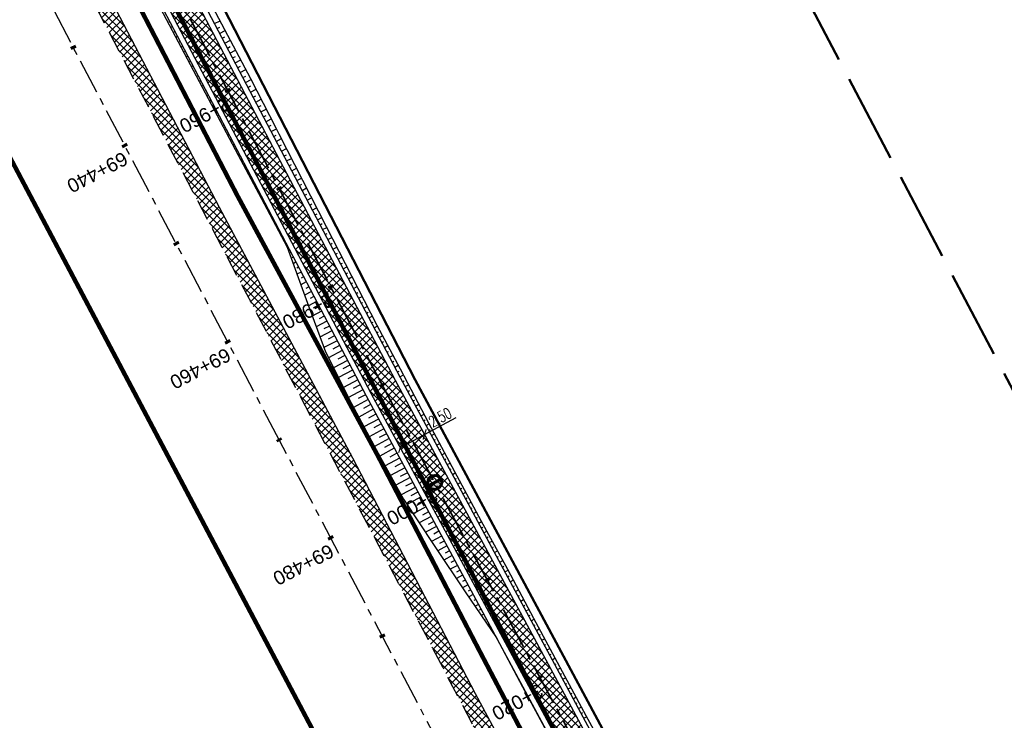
# Model space of a CAD drawing. Header units: metres. Extents: x 7529615 to 7533751, y 5721195 to 5727898.
# Tile 46 of 138: x 7531077 to 7531166, y 5725128 to 5725191. Entities that reach past the tile are written whole.
import ezdxf

# ---------------------------------------------------------------- set-up
doc = ezdxf.new("R2010")
doc.units = ezdxf.units.M
doc.header["$PDMODE"] = 1
doc.header["$PDSIZE"] = 0.3
for name, pattern in [('CENTER', [50.8, 31.75, -6.35, 6.35, -6.35]), ('CENTER2', [28.575, 19.05, -3.175, 3.175, -3.175]), ('HIDDEN', [9.525, 6.35, -3.175]), ('L_0_09', [2.5, 2, -0.5])]:
    doc.linetypes.add(name, pattern=pattern)
for name, color, linetype in [('C-DROGI-SYTUACJA-ETYKIETY', 7, 'Continuous'), ('D-hatch-pobocza', 131, 'Continuous'), ('D-pobocza', 60, 'Continuous'), ('D-rowy', 160, 'Continuous'), ('D-skarpa', 2, 'Continuous'), ('D-skarpa-kreskowanie', 2, 'Continuous'), ('D-wymiary', 1, 'Continuous')]:
    doc.layers.add(name, color=color, linetype=linetype)
for name, color, linetype, lineweight, true_color in [('D-hatch-ciag-pieszo-rowerowy', 7, 'Continuous', 13, 0xff9f80), ('D-linia-podzialowa-ZRID', 7, 'Continuous', 50, 0x40ff00), ('zakres-mdcp', 7, 'L_0_09', 50, 0xff05ff)]:
    doc.layers.add(name, color=color, linetype=linetype, lineweight=lineweight, true_color=true_color)
for name, color, linetype, lineweight in [('D-krawędzie', 3, 'Continuous', 30), ('D-obrzeża', 2, 'Continuous', 30), ('D-oś', 2, 'CENTER', 30), ('D-pas-drogowy', 7, 'HIDDEN', 50)]:
    doc.layers.add(name, color=color, linetype=linetype, lineweight=lineweight)
doc.layers.add('poprzeczki', color=7, linetype='Continuous', true_color=0x0000c7)
doc.styles.add('DIMTEXT', font='simplex.shx', dxfattribs={"width": 0.7})
doc.styles.get("Standard").update_dxf_attribs({"font": 'arial.ttf'})
doc.dimstyles.new('500', dxfattribs={"dimtxt": 1, "dimasz": 0.7, "dimexe": 0.2, "dimexo": 0.5, "dimgap": 0.2, "dimtad": 1, "dimrnd": 0.005, "dimzin": 0, "dimdsep": 46, "dimtxsty": 'DIMTEXT', "dimblk": 'ARCHTICK', "dimcen": 0, "dimclrd": 256, "dimclre": 256, "dimclrt": 2, "dimadec": 5, "dimazin": 0, "dimtfac": 1, "dimtofl": 0, "dimtmove": 0, "dimatfit": 3, "dimfxl": 1, "dimtolj": 1, "dimtzin": 0, "dimlwd": -1, "dimlwe": -1, "dimarcsym": 0})
pattern_1 = [(45, (0, 0), (-0.33675960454, 0.33675960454), []), (135, (0, 0), (-0.33675960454, -0.33675960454), [])]

# ---------------------------------------------------------------- blocks, each defined once
blk = doc.blocks.new('AeccTickLine')
at = {"color": 0, "linetype": 'ByBlock', "lineweight": -2}
blk.add_line((0, 1), (0, -1), dxfattribs=at)
blk = doc.blocks.new('_ArchTick')
at = {"color": 0, "linetype": 'ByBlock', "const_width": 0.15}
blk.add_lwpolyline([(-0.5, -0.5), (0.5, 0.5)], dxfattribs=at)
blk = doc.blocks.new('*D99')
at = {"layer": 'D-wymiary', "linetype": 'ByBlock', "transparency": 16777216}
for p, q in [((7531113.86, 5725153.519), (7531116.707, 5725155.053)), ((7531111.66, 5725152.332), (7531113.86, 5725153.519)), ((7531113.623, 5725153.959), (7531113.766, 5725153.695)), ((7531111.423, 5725152.773), (7531111.565, 5725152.509))]:
    blk.add_line(p, q, dxfattribs=at)
at = {"layer": 'Defpoints', "color": 0, "linetype": 'ByBlock', "transparency": 16777216}
for p in [(7531113.86, 5725153.519), (7531113.86, 5725153.519), (7531111.66, 5725152.332)]:
    blk.add_point(p, dxfattribs=at)
at = {"layer": 'D-wymiary', "linetype": 'ByBlock', "transparency": 16777216, "xscale": 0.6999999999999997, "yscale": 0.6999999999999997, "zscale": 0.6999999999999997}
for p, rotation in [((7531113.86, 5725153.519), 28.3226290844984), ((7531111.66, 5725152.332), 208.3226290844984)]:
    blk.add_blockref('_ArchTick', p, dxfattribs=dict(at, rotation=rotation))
at = {"layer": 'D-wymiary', "color": 2, "linetype": 'ByBlock', "transparency": 16777216, "insert": (7531115.26, 5725155.068), "char_height": 1, "attachment_point": 5, "rotation": 28.32263, "style": 'DIMTEXT'}
blk.add_mtext('\\A1;2.50', dxfattribs=at)
blk = doc.blocks.new('kilometraz')
at = {"linetype": 'ByBlock', "lineweight": -2}
blk.add_hatch(color=0, dxfattribs=at).paths.add_polyline_path([(0, -0.28125, 0.41421356), (0.28125, 0, 0.41421356), (0, 0.28125)])
at = {"color": 0, "linetype": 'ByBlock', "lineweight": -2}
blk.add_line((0, 0.28125), (0, -0.28125), dxfattribs=at)
blk.add_circle((0, 0), 0.28125, dxfattribs=at)

msp = doc.modelspace()

# ---------------------------------------------------------------- hatches: boundary and pattern name
at = {"layer": 'D-hatch-ciag-pieszo-rowerowy'}
h = msp.add_hatch(dxfattribs=at)
h.set_pattern_fill('ANSI37', color=256, scale=0.15, style=0)
h.set_pattern_definition(pattern_1)
h.paths.add_polyline_path([(7531088.49, 5725201.74), (7531081.737, 5725214.576), (7531080.59, 5725214.071), (7531087.383, 5725201.158), (7531110.122, 5725157.821), (7531118.165, 5725142.897), (7531119.253, 5725143.512), (7531111.229, 5725158.402)])
h.paths.add_polyline_path([(7531087.383, 5725201.158), (7531080.59, 5725214.071), (7531079.443, 5725213.566), (7531086.277, 5725200.577), (7531109.015, 5725157.24), (7531117.077, 5725142.282), (7531118.165, 5725142.897), (7531110.122, 5725157.821)])
h = msp.add_hatch(dxfattribs=at)
h.set_pattern_fill('ANSI37', color=256, scale=0.15, style=0)
h.set_pattern_definition(pattern_1)
h.paths.add_polyline_path([(7531118.165, 5725142.897), (7531117.077, 5725142.282), (7531130.341, 5725117.67, -0.009012), (7531135.299, 5725108.06), (7531145.036, 5725088.322, 0.075286), (7531150.171, 5725080.951), (7531151.457, 5725079.596), (7531152.272, 5725080.553), (7531151.217, 5725081.666, -0.075252), (7531146.083, 5725089.033), (7531136.397, 5725108.66, 0.008978), (7531131.457, 5725118.234)])
h.paths.add_polyline_path([(7531119.253, 5725143.512), (7531118.165, 5725142.897), (7531131.457, 5725118.234, -0.008978), (7531136.397, 5725108.66), (7531146.083, 5725089.033, 0.075252), (7531151.217, 5725081.666), (7531152.272, 5725080.553), (7531153.087, 5725081.511), (7531152.262, 5725082.381, -0.075217), (7531147.129, 5725089.744), (7531137.495, 5725109.262, 0.008945), (7531132.573, 5725118.799)])
at = {"layer": 'D-hatch-pobocza'}
h = msp.add_hatch(dxfattribs=at)
h.set_pattern_fill('ANSI37', color=256, scale=0.15, style=0)
h.set_pattern_definition(pattern_1)
h.paths.add_polyline_path([(7531057.01, 5725246.72), (7531044.19, 5725271.11), (7531030.97, 5725296.42), (7531019.37, 5725318.31), (7531007.54, 5725340.71), (7530994.47, 5725365.47), (7530982.58, 5725387.65), (7530971.81, 5725408.22), (7530959.96, 5725430.76), (7530944.54, 5725460.14), (7530935.92, 5725477.07), (7530923.1, 5725500.31), (7530908, 5725529.49), (7530889.658, 5725563.375), (7530889.586, 5725561.257), (7530918.172, 5725507.178), (7530950.163, 5725446.305), (7530993.419, 5725364.265), (7531022.766, 5725308.719), (7531053.81, 5725249.872), (7531081.166, 5725197.875), (7531103.902, 5725154.541), (7531128.123, 5725108.448), (7531149.321, 5725068.209), (7531151.44, 5725067.36), (7531152.004, 5725067.286), (7531141.2, 5725086.69), (7531129.87, 5725108.78), (7531118.46, 5725130.11), (7531107.39, 5725151.39), (7531095.36, 5725174.01), (7531083.61, 5725196.49), (7531071.56, 5725218.8)])

# ---------------------------------------------------------------- linework, layer by layer
at = {"layer": 'D-krawędzie', "linetype": 'HIDDEN', "ltscale": 0.3, "flags": 128}
msp.add_lwpolyline([(7530572.01, 5726166.06), (7530620.381, 5726072.761), (7530641.555, 5726032.008), (7530660.961, 5725995.07), (7530689.128, 5725941.54), (7530707.336, 5725907.032), (7530725.256, 5725873.093), (7530743.97, 5725837.654), (7530770.527, 5725787.119), (7530787.864, 5725754.267), (7530809.898, 5725712.542), (7530824.739, 5725684.389), (7530840.856, 5725653.693), (7530860.675, 5725616.154), (7530865.283, 5725607.394), (7530878.05, 5725583.08), (7530918.172, 5725507.178), (7530950.163, 5725446.305), (7530993.419, 5725364.265), (7531022.766, 5725308.719), (7531053.81, 5725249.872), (7531081.166, 5725197.875), (7531103.902, 5725154.541), (7531128.123, 5725108.448), (7531149.3, 5725068.25), (7531167.38, 5725033.767), (7531197.165, 5724976.988), (7531228.151, 5724918.034), (7531253.153, 5724870.491), (7531286.796, 5724806.654), (7531306.74, 5724768.665), (7531335.094, 5724714.652), (7531357.319, 5724672.439), (7531373.645, 5724641.454), (7531392.162, 5724605.999), (7531418.48, 5724555.853), (7531439.727, 5724515.582), (7531468.399, 5724461.077), (7531491.782, 5724416.528), (7531531.99, 5724339.833), (7531557.227, 5724291.659), (7531569.852, 5724267.577), (7531591.376, 5724226.548), (7531610.004, 5724191.103), (7531616.883, 5724177.999), (7531629.985, 5724153.025), (7531641.007, 5724132.022), (7531664.906, 5724087.617), (7531677.644, 5724064.786), (7531683.112, 5724054.988), (7531686.753, 5724048.18), (7531695.448, 5724031.697), (7531703.749, 5724015.917), (7531709.214, 5724005.514), (7531719.389, 5723986.147), (7531726.295, 5723973), (7531732.741, 5723960.736), (7531735.13, 5723956.19)], dxfattribs=at)
at = {"layer": 'D-linia-podzialowa-ZRID', "color": 12, "ltscale": 15, "true_color": 0xc70000}
msp.add_lwpolyline([(7530900.952, 5725579.946), (7530904.81, 5725571.977), (7530903.682, 5725568.566), (7530908.901, 5725558.845), (7530910.252, 5725545.672), (7530912.873, 5725538.646), (7530945.278, 5725478.464), (7530959.692, 5725450.246), (7531002.827, 5725368.192), (7531044.704, 5725290.314), (7531064.099, 5725253.213), (7531083.01, 5725216.678), (7531113.013, 5725158.466), (7531137.364, 5725113.071), (7531150.831, 5725086.712), (7531159.746, 5725076.641)], dxfattribs=at)
at = {"layer": 'D-obrzeża'}
for points in [[(7531164.322, 5725069.743), (7531163.358, 5725071.533), (7531162.183, 5725071.113, -0.373479), (7531159.739, 5725072.063), (7531157.82, 5725075.705, 0.068604), (7531155.434, 5725079.035), (7531152.262, 5725082.381, -0.075217), (7531147.129, 5725089.744), (7531137.495, 5725109.262, 0.008945), (7531132.573, 5725118.799), (7531111.229, 5725158.402), (7531088.49, 5725201.74), (7531075.086, 5725227.216, -0.004122), (7531072.82, 5725231.613), (7531063.477, 5725250.104, 0.004401), (7531061.055, 5725254.796), (7531036.314, 5725301.696, 0.004228), (7531033.909, 5725306.164), (7531023.945, 5725324.301, -0.004067)], [(7531021.744, 5725323.115), (7531031.707, 5725304.978, -0.004228), (7531034.112, 5725300.511), (7531058.833, 5725253.649, -0.004401), (7531061.256, 5725248.957), (7531070.597, 5725230.467, 0.004122), (7531072.864, 5725226.071), (7531086.277, 5725200.577), (7531109.015, 5725157.24), (7531130.341, 5725117.67, -0.009012), (7531135.299, 5725108.06), (7531145.036, 5725088.322, 0.075286), (7531150.171, 5725080.951), (7531153.382, 5725077.565, -0.068604), (7531155.769, 5725074.235), (7531156.913, 5725072.064), (7531159.315, 5725067.483)]]:
    msp.add_lwpolyline(points, format="xyb", dxfattribs=at)
at = {"layer": 'D-oś', "ltscale": 0.1}
msp.add_lwpolyline([(7531164.28, 5725032.142), (7531146.202, 5725066.622), (7531125.026, 5725106.818), (7531100.803, 5725152.914), (7531078.067, 5725196.247), (7531050.713, 5725248.241), (7531019.672, 5725307.084), (7530990.323, 5725362.632), (7530947.066, 5725444.675), (7530915.075, 5725505.546), (7530874.954, 5725581.449)], dxfattribs=at)
at = {"layer": 'D-oś', "linetype": 'CENTER2', "lineweight": 35, "ltscale": 0.2}
msp.add_lwpolyline([(7531022.845, 5725323.708), (7531032.808, 5725305.571, -0.004228), (7531035.213, 5725301.104), (7531059.944, 5725254.223, -0.004401), (7531062.366, 5725249.531), (7531071.709, 5725231.04, 0.004122), (7531073.975, 5725226.644), (7531073.975, 5725226.644), (7531087.383, 5725201.158), (7531110.122, 5725157.821), (7531131.457, 5725118.234, -0.008978), (7531136.397, 5725108.66), (7531146.083, 5725089.033, 0.075252), (7531151.217, 5725081.666), (7531154.313, 5725078.4, -0.068936), (7531156.869, 5725074.83), (7531166.993, 5725055.55, -0.068732)], format="xyb", dxfattribs=at)
at = {"layer": 'D-pas-drogowy', "ltscale": 0.2, "flags": 128}
msp.add_lwpolyline([(7531633.019, 5724182.834, 0.4, 0.4, 0), (7531617.559, 5724211.608, 0.4, 0.4, 0), (7531566.784, 5724302.736, 0.4, 0.4, 0), (7531538.419, 5724356.47, 0.4, 0.4, 0), (7531526.32, 5724379.39, 0.4, 0.4, 0), (7531516.102, 5724393.607, 0.4, 0.4, 0.001485), (7531513.78, 5724396.838, 0.4, 0.4, 0), (7531501.87, 5724413.41, 0.4, 0.4, 0), (7531474.926, 5724464.508, 0.4, 0.4, 0), (7531446.2, 5724518.992, 0.4, 0.4, 0), (7531424.962, 5724559.262, 0.4, 0.4, 0), (7531398.444, 5724609.566, 0.4, 0.4, 0), (7531379.647, 5724645.216, 0.4, 0.4, 0), (7531365.23, 5724672.56, 0.4, 0.4, 0), (7531341.306, 5724717.915, 0.4, 0.4, 0), (7531312.9, 5724771.789, 0.4, 0.4, 0), (7531292.591, 5724810.307, 0.4, 0.4, 0), (7531259.392, 5724873.271, 0.4, 0.4, 0), (7531233.74, 5724921.923, 0.4, 0.4, 0), (7531203.073, 5724980.092, 0.4, 0.4, 0), (7531173.471, 5725036.225, 0.4, 0.4, 0), (7531168.27, 5725046.09, 0.4, 0.4, 0), (7531172.29, 5725062.58, 0.4, 0.4, 0), (7531166.31, 5725074.58, 0.4, 0.4, 0), (7531150.32, 5725079.6, 0.4, 0.4, 0), (7531141.5, 5725096.43, 0.4, 0.4, 0), (7531109.312, 5725157.814, 0.4, 0.4, 0), (7531086.641, 5725201.048, 0.4, 0.4, 0), (7531059.198, 5725253.384, 0.4, 0.4, 0), (7531028.207, 5725312.489, 0.4, 0.4, 0), (7530999.105, 5725367.99, 0.4, 0.4, 0), (7530956.248, 5725449.725, 0.4, 0.4, 0), (7530924.398, 5725510.464, 0.4, 0.4, 0), (7530897.51, 5725561.74, 0.4, 0.4, 0), (7530894.46, 5725566.14, 0.4, 0.4, 0), (7530892.16, 5725570.49, 0.4, 0.4, 0), (7530869.363, 5725613.307, 0.4, 0.4, 0), (7530861.694, 5725627.705, 0.4, 0.4, 0), (7530852.74, 5725644.52, 0.4, 0.4, 0), (7530831.51, 5725684.2, 0.4, 0.4, 0), (7530811.13, 5725722.52, 0.4, 0.4, 0), (7530792.348, 5725757.941, 0.4, 0.4, 0), (7530768.03, 5725803.8, 0.4, 0.4, 0), (7530748.769, 5725840.179, 0.4, 0.4, 0), (7530727.7, 5725879.97, 0.4, 0.4, 0), (7530712.098, 5725909.545, 0.4, 0.4, 0), (7530693.644, 5725944.645, 0.4, 0.4, 0), (7530665.702, 5725997.539, 0.4, 0.4, 0), (7530641.76, 5726042.88, 0.4, 0.4, 0), (7530616.5, 5726091.48, 0.4, 0.4, 0), (7530604.628, 5726114.32, 0.4, 0.4, -0.007763), (7530602.5, 5726118.43, 0.4, 0.4, 0), (7530603.992, 5726123.395, 0.4, 0.4, 0), (7530606.53, 5726131.84, 0.4, 0.4, 0), (7530603.27, 5726136.83, 0.4, 0.4, 0), (7530593.776, 5726151.369, 0.4, 0.4, 0), (7530590.203, 5726156.84, 0.4, 0.4, 0), (7530583.3, 5726167.41, 0.4, 0.4, 0), (7530580.578, 5726170.428, 0.4, 0.4, 0), (7530575.85, 5726175.67, 0.4, 0.4, 0), (7530569.01, 5726186.66, 0.4, 0.4, 0), (7530562.555, 5726199.189, 0.4, 0.4, 0), (7530555.67, 5726211.39, 0.4, 0.4, 0), (7530548.29, 5726224.23, 0.4, 0.4, 0), (7530540.58, 5726237.71, 0.4, 0.4, 0), (7530532.68, 5726252.65, 0.4, 0.4, 0), (7530524.06, 5726269.35, 0.4, 0.4, 0), (7530502.82, 5726309.91, 0.4, 0.4, 0), (7530488.83, 5726336.63, 0.4, 0.4, 0), (7530466.03, 5726380.16, 0.4, 0.4, 0), (7530438.47, 5726432.77, 0.4, 0.4, 0), (7530424.53, 5726459.09, 0.4, 0.4, 0), (7530401.63, 5726502.97, 0.4, 0.4, 0), (7530383.38, 5726538.06, 0.4, 0.4, 0), (7530353.97, 5726593.52, 0.4, 0.4, 0), (7530338.47, 5726622.74, 0.4, 0.4, 0), (7530322.01, 5726653.88, 0.4, 0.4, 0), (7530297.54, 5726700.33, 0.4, 0.4, 0), (7530287.38, 5726719.6, 0.4, 0.4, 0), (7530285.95, 5726722.316, 0.4, 0.4, 0), (7530280.26, 5726733.12, 0.4, 0.4, 0), (7530266.73, 5726758.74, 0.4, 0.4, 0), (7530260.42, 5726770.47, 0.4, 0.4, 0), (7530253.25, 5726783.82, 0.4, 0.4, 0), (7530244.95, 5726799.33, 0.4, 0.4, 0), (7530239.39, 5726808.49, 0.4, 0.4, 0), (7530238.29, 5726807.9, 0.4, 0.4, 0), (7530218.11, 5726850.67, 0.4, 0.4, 0), (7530175.907, 5726928.168, 0.4, 0.4, 0), (7530096.68, 5727076.15, 0.4, 0.4, 0), (7530094.68, 5727079.89, 0.4, 0.4, 0), (7530064.597, 5727135.523, 0.4, 0.4, 0), (7530046.731, 5727168.892, 0.4, 0.4, 0), (7530025.803, 5727208.461, 0.4, 0.4, 0), (7530012.847, 5727232.979, 0.4, 0.4, 0), (7529994.15, 5727268.45, 0.4, 0.4, 0), (7529981.671, 5727291.93, 0.4, 0.4, 0), (7529949.89, 5727351.73, 0.4, 0.4, 0), (7529924.75, 5727399.03, 0.4, 0.4, 0), (7529915.516, 5727417.1, 0.4, 0.4, 0), (7529885.83, 5727475.19, 0.4, 0.4, 0), (7529862.56, 5727519.97, 0.4, 0.4, 0), (7529852.985, 5727538.191, 0.4, 0.4, 0), (7529836.513, 5727569.511, 0.4, 0.4, 0), (7529815.369, 5727609.141, 0.4, 0.4, 0), (7529792.795, 5727651.247, 0.4, 0.4, 0), (7529774.199, 5727685.858, 0.4, 0.4, 0), (7529746.966, 5727736.059, 0.4, 0.4, 0), (7529733.92, 5727757.62, 0.4, 0.4, 0), (7529708.607, 5727806.389, 0.4, 0.4, 0), (7529688.492, 5727796.345, 0.4, 0.4, 0), (7529723.55, 5727729.88, 0.4, 0.4, 0), (7529725.42, 5727730.2, 0.4, 0.4, 0), (7529735.38, 5727711.28, 0.4, 0.4, 0), (7529739.21, 5727707.77, 0.4, 0.4, 0), (7529753.31, 5727681.13, 0.4, 0.4, 0), (7529755.178, 5727682.114, 0.4, 0.4, 0), (7529792.102, 5727611.923, 0.4, 0.4, 0), (7529811.741, 5727574.662, 0.4, 0.4, 0), (7529835.194, 5727530.193, 0.4, 0.4, 0), (7529857.56, 5727487.787, 0.4, 0.4, 0), (7529875.155, 5727454.426, 0.4, 0.4, 0), (7529890.63, 5727425.131, 0.4, 0.4, 0), (7529900.671, 5727406.159, 0.4, 0.4, 0), (7529953.284, 5727306.747, 0.4, 0.4, 0), (7529983.208, 5727250.207, 0.4, 0.4, 0), (7530015.379, 5727189.42, 0.4, 0.4, 0), (7530062.319, 5727099.625, 0.4, 0.4, 0), (7530100.06, 5727027.16, 0.4, 0.4, 0), (7530105.06, 5727018.32, 0.4, 0.4, 0), (7530143.175, 5726945.066, 0.4, 0.4, 0), (7530170.547, 5726892.961, 0.4, 0.4, 0), (7530195.92, 5726850.75, 0.4, 0.4, 0), (7530194.71, 5726849.15, 0.4, 0.4, 0), (7530197.22, 5726845.06, 0.4, 0.4, 0), (7530254.03, 5726738.21, 0.4, 0.4, 0), (7530261.371, 5726724.163, 0.4, 0.4, 0), (7530281.54, 5726685.57, 0.4, 0.4, 0), (7530289.214, 5726671.967, 0.4, 0.4, 0), (7530300.51, 5726651.778, 0.4, 0.4, 0), (7530303.939, 5726645.168, 0.4, 0.4, 0), (7530334.708, 5726583.665, 0.4, 0.4, 0), (7530397.759, 5726458.5, 0.4, 0.4, 0), (7530450.41, 5726357.28, 0.4, 0.4, 0), (7530482.4, 5726303.41, 0.4, 0.4, 0), (7530483.688, 5726301.003, 0.4, 0.4, 0), (7530491.35, 5726283.94, 0.4, 0.4, 0), (7530512.67, 5726243.78, 0.4, 0.4, 0), (7530529.43, 5726209.46, 0.4, 0.4, 0), (7530571.29, 5726130.56, 0.4, 0.4, 0), (7530581.28, 5726107.21, 0.4, 0.4, 0), (7530591.16, 5726088.44, 0.4, 0.4, 0), (7530597.42, 5726080.68, 0.4, 0.4, 0), (7530607.21, 5726063.51, 0.4, 0.4, 0), (7530610.82, 5726061.93, 0.4, 0.4, 0), (7530634.935, 5726016.147, 0.4, 0.4, 0), (7530642.914, 5726001.078, 0.4, 0.4, 0), (7530695.12, 5725902.09, 0.4, 0.4, 0), (7530708.718, 5725876.303, 0.4, 0.4, 0), (7530755.54, 5725787.51, 0.4, 0.4, 0), (7530802.56, 5725694.925, 0.4, 0.4, 0), (7530840.085, 5725624.059, 0.4, 0.4, 0), (7530865.243, 5725577.494, 0.4, 0.4, 0), (7530914.557, 5725484.684, 0.4, 0.4, 0), (7530964.182, 5725390.836, 0.4, 0.4, 0), (7531008.007, 5725307.954, 0.4, 0.4, 0), (7531059.253, 5725211.041, 0.4, 0.4, 0), (7531127.66, 5725081.67, 0.4, 0.4, 0), (7531345.12, 5724669.94, 0.4, 0.4, 0), (7531388.464, 5724586.93, 0.4, 0.4, 0), (7531412.35, 5724541.183, 0.4, 0.4, 0), (7531482.09, 5724407.62, 0.4, 0.4, 0), (7531504.02, 5724366.79, 0.4, 0.4, 0), (7531519.374, 5724337.52, 0.4, 0.4, 0), (7531563.749, 5724252.932, 0.4, 0.4, 0), (7531602.175, 5724179.681, 0.4, 0.4, 0), (7531619.177, 5724147.204, 0.4, 0.4, 0), (7531625.038, 5724135.635, 0.4, 0.4, 0), (7531656.796, 5724073.316, 0.4, 0.4, 0), (7531675.12, 5724037.36, 0.4, 0.4, 0), (7531682.71, 5724022.92, 0.4, 0.4, 0), (7531705.565, 5723979.811, 0.4, 0.4, 0), (7531736.606, 5723921.262, 0.4, 0.4, 0), (7531750.46, 5723895.13, 0.4, 0.4, 0), (7531740.77, 5723886.56, 0.4, 0.4, 0), (7531732.86, 5723885, 0.4, 0.4, 0), (7531722.18, 5723887.77, 0.4, 0.4, 0), (7531729.87, 5723862.17, 0.4, 0.4, 0), (7531742.92, 5723861.93, 0.4, 0.4, 0), (7531763.71, 5723859.52, 0.4, 0.4, 0), (7531768.42, 5723854.12, 0.4, 0.4, 0), (7531787.42, 5723817.97, 0.4, 0.4, 0), (7531795.57, 5723809.82, 0.4, 0.4, 0), (7531816.347, 5723819.85, 0.4, 0.4, 0), (7531816.347, 5723819.85, 0.4, 0.4, 0), (7531805.06, 5723843.23, 0.4, 0.4, 0), (7531803.61, 5723886.23, 0.4, 0.4, 0), (7531803.61, 5723886.23, 0.4, 0.4, 0), (7531780.08, 5723929.25, 0.4, 0.4, 0), (7531758.69, 5723936.76, 0.4, 0.4, 0), (7531749.359, 5723946.412, 0.4, 0.4, 0), (7531742.71, 5723953.29, 0.4, 0.4, 0), (7531735.177, 5723967.878, 0.4, 0.4, 0), (7531722.37, 5723992.68, 0.4, 0.4, 0), (7531705.042, 5724030.886, 0.4, 0.4, 0), (7531699.47, 5724043.17, 0.4, 0.4, 0), (7531692.69, 5724058.11, 0.4, 0.4, 0), (7531679.672, 5724084.017, 0.4, 0.4, 0), (7531674.55, 5724094.21, 0.4, 0.4, 0), (7531666.633, 5724114.003, 0.4, 0.4, 0), (7531649, 5724153.82, 0.4, 0.4, 0), (7531641.49, 5724149.34, 0.4, 0.4, 0), (7531626.04, 5724179.34, 0.4, 0.4, 0), (7531633.03, 5724182.84, 0, 0, 0)], format="xyseb", dxfattribs=at)
at = {"layer": 'D-pobocza'}
msp.add_lwpolyline([(7531149.321, 5725068.209), (7531151.44, 5725067.36), (7531152.004, 5725067.286), (7531141.2, 5725086.69), (7531129.87, 5725108.78), (7531118.46, 5725130.11), (7531107.39, 5725151.39), (7531095.36, 5725174.01), (7531083.61, 5725196.49), (7531071.56, 5725218.8), (7531057.01, 5725246.72), (7531044.19, 5725271.11), (7531030.97, 5725296.42), (7531019.37, 5725318.31), (7531007.54, 5725340.71), (7530994.47, 5725365.47), (7530982.58, 5725387.65), (7530971.81, 5725408.22), (7530959.96, 5725430.76), (7530944.54, 5725460.14), (7530935.92, 5725477.07), (7530923.1, 5725500.31), (7530908, 5725529.49), (7530889.658, 5725563.375)], dxfattribs=at)
for points in [[(7531164.779, 5725069.951), (7531163.594, 5725072.149), (7531162.014, 5725071.583, -0.373479), (7531160.181, 5725072.296), (7531158.231, 5725075.999, 0.068604), (7531155.844, 5725079.329), (7531152.68, 5725082.666, -0.075201), (7531147.548, 5725090.028), (7531137.931, 5725109.508, 0.008929), (7531133.017, 5725119.028), (7531111.671, 5725158.634), (7531088.933, 5725201.972), (7531075.531, 5725227.446, -0.004122), (7531073.264, 5725231.842), (7531063.921, 5725250.334, 0.004401), (7531061.499, 5725255.026), (7531036.754, 5725301.933, 0.004228), (7531034.349, 5725306.401), (7531024.385, 5725324.538, -0.004067)], [(7531021.304, 5725322.878), (7531031.267, 5725304.741, -0.004228), (7531033.672, 5725300.274), (7531058.389, 5725253.42, -0.004401), (7531060.811, 5725248.728), (7531070.153, 5725230.238, 0.004122), (7531072.42, 5725225.841), (7531085.834, 5725200.344), (7531108.572, 5725157.008), (7531129.895, 5725117.444, -0.009025), (7531134.86, 5725107.82), (7531144.617, 5725088.038, 0.075299), (7531149.753, 5725080.666), (7531152.972, 5725077.271, -0.068604), (7531155.359, 5725073.941), (7531156.471, 5725071.831), (7531158.836, 5725067.319)]]:
    msp.add_lwpolyline(points, format="xyb", dxfattribs=at)
at = {"layer": 'D-rowy', "linetype": 'HIDDEN', "ltscale": 0.1, "const_width": 0.4, "flags": 128}
msp.add_lwpolyline([(7531149.9, 5725074.79), (7531149.9, 5725074.79), (7531138.641, 5725096.214), (7531118.877, 5725133.871), (7531109.577, 5725151.722), (7531096.948, 5725175.106), (7531083.449, 5725201.131), (7531075.375, 5725216.126), (7531058.983, 5725247.129), (7531038.532, 5725286.309), (7531017.626, 5725325.254), (7530968.704, 5725418.289), (7530946.218, 5725461.539)], dxfattribs=at)
at = {"layer": 'D-skarpa', "linetype": 'Continuous'}
for points in [[(7531091.144, 5725198.913), (7531095.815, 5725190.071), (7531098.156, 5725185.653), (7531100.437, 5725181.203), (7531100.713, 5725180.665), (7531104.979, 5725172.294), (7531107.258, 5725167.843), (7531109.544, 5725163.396), (7531111.893, 5725158.982), (7531111.987, 5725158.8), (7531114.224, 5725154.585), (7531116.569, 5725150.169), (7531118.947, 5725145.77), (7531121.336, 5725141.378), (7531123.676, 5725136.959), (7531128.404, 5725128.147), (7531130.817, 5725123.768)], [(7531089.728, 5725192.524), (7531097.032, 5725178.733), (7531099.112, 5725174.862), (7531101.443, 5725170.438), (7531103.162, 5725165.694), (7531104.913, 5725160.966), (7531107.163, 5725156.5), (7531107.257, 5725156.318), (7531109.534, 5725152.057), (7531111.963, 5725147.686), (7531114.731, 5725143.498), (7531117.531, 5725139.327), (7531120.343, 5725135.163), (7531122.702, 5725130.754), (7531125.078, 5725126.355)]]:
    msp.add_lwpolyline(points, dxfattribs=at)
at = {"layer": 'D-skarpa-kreskowanie', "linetype": 'Continuous'}
for p, q in [((7531094.898, 5725190.603, 108.073), (7531095.396, 5725190.865, 107.698)), ((7531090.861, 5725190.763, 107.943), (7531090.783, 5725190.722, 107.884)), ((7531091.093, 5725190.321, 107.943), (7531090.938, 5725190.239, 107.826)), ((7531095.13, 5725190.16, 108.073), (7531095.38, 5725190.291, 107.885)), ((7531095.362, 5725189.717, 108.073), (7531095.864, 5725189.98, 107.696)), ((7531091.326, 5725189.878, 107.943), (7531091.249, 5725189.837, 107.885)), ((7531091.558, 5725189.435, 107.943), (7531091.406, 5725189.355, 107.829)), ((7531095.595, 5725189.275, 108.073), (7531095.846, 5725189.407, 107.884)), ((7531095.827, 5725188.832, 108.073), (7531096.332, 5725189.097, 107.693)), ((7531091.79, 5725188.992, 107.943), (7531091.715, 5725188.953, 107.886)), ((7531092.023, 5725188.55, 107.943), (7531091.874, 5725188.472, 107.831)), ((7531092.255, 5725188.107, 107.943), (7531092.182, 5725188.068, 107.888)), ((7531096.059, 5725188.389, 108.073), (7531096.313, 5725188.522, 107.882)), ((7531096.292, 5725187.946, 108.073), (7531096.8, 5725188.213, 107.69)), ((7531092.487, 5725187.664, 107.943), (7531092.342, 5725187.588, 107.834)), ((7531092.72, 5725187.221, 107.943), (7531092.648, 5725187.184, 107.889)), ((7531096.524, 5725187.504, 108.073), (7531096.779, 5725187.637, 107.881)), ((7531096.756, 5725187.061, 108.073), (7531097.268, 5725187.329, 107.687)), ((7531092.952, 5725186.778, 107.943), (7531092.81, 5725186.704, 107.836)), ((7531093.184, 5725186.336, 107.943), (7531093.114, 5725186.299, 107.89)), ((7531096.989, 5725186.618, 108.073), (7531097.245, 5725186.753, 107.879)), ((7531097.221, 5725186.175, 108.073), (7531097.736, 5725186.446, 107.685)), ((7531093.416, 5725185.893, 107.943), (7531093.278, 5725185.82, 107.839)), ((7531093.649, 5725185.45, 107.943), (7531093.581, 5725185.414, 107.891)), ((7531097.453, 5725185.733, 108.073), (7531097.712, 5725185.868, 107.878)), ((7531097.685, 5725185.29, 108.073), (7531098.203, 5725185.561, 107.683)), ((7531093.881, 5725185.007, 107.943), (7531093.746, 5725184.937, 107.841)), ((7531094.113, 5725184.565, 107.943), (7531094.047, 5725184.53, 107.893)), ((7531097.918, 5725184.847, 108.072), (7531098.174, 5725184.982, 107.879)), ((7531098.15, 5725184.404, 108.072), (7531098.659, 5725184.671, 107.689)), ((7531094.346, 5725184.122, 107.943), (7531094.214, 5725184.053, 107.844)), ((7531094.578, 5725183.679, 107.943), (7531094.513, 5725183.645, 107.894)), ((7531098.382, 5725183.962, 108.072), (7531098.635, 5725184.094, 107.882)), ((7531098.615, 5725183.519, 108.072), (7531099.115, 5725183.781, 107.696)), ((7531094.81, 5725183.236, 107.942), (7531094.682, 5725183.169, 107.846)), ((7531095.043, 5725182.794, 107.942), (7531094.98, 5725182.761, 107.895)), ((7531098.847, 5725183.076, 108.072), (7531099.095, 5725183.206, 107.886)), ((7531099.079, 5725182.633, 108.072), (7531099.571, 5725182.891, 107.702)), ((7531095.275, 5725182.351, 107.942), (7531095.151, 5725182.286, 107.849)), ((7531095.507, 5725181.908, 107.942), (7531095.446, 5725181.876, 107.896)), ((7531099.312, 5725182.191, 108.072), (7531099.555, 5725182.319, 107.889)), ((7531099.544, 5725181.748, 108.072), (7531100.027, 5725182.002, 107.708)), ((7531095.74, 5725181.465, 107.942), (7531095.619, 5725181.402, 107.851)), ((7531095.972, 5725181.023, 107.942), (7531095.912, 5725180.991, 107.897)), ((7531099.776, 5725181.305, 108.072), (7531100.016, 5725181.431, 107.892)), ((7531100.009, 5725180.862, 108.072), (7531100.484, 5725181.112, 107.714)), ((7531096.204, 5725180.58, 107.942), (7531096.087, 5725180.518, 107.854)), ((7531096.436, 5725180.137, 107.942), (7531096.379, 5725180.107, 107.899)), ((7531100.241, 5725180.42, 108.072), (7531100.477, 5725180.543, 107.895)), ((7531100.473, 5725179.977, 108.071), (7531100.94, 5725180.221, 107.72)), ((7531096.669, 5725179.694, 107.942), (7531096.555, 5725179.635, 107.856)), ((7531096.901, 5725179.252, 107.942), (7531096.845, 5725179.222, 107.9)), ((7531100.705, 5725179.534, 108.07), (7531100.936, 5725179.655, 107.896)), ((7531100.938, 5725179.091, 108.068), (7531101.394, 5725179.33, 107.725)), ((7531097.133, 5725178.809, 107.942), (7531097.023, 5725178.751, 107.859)), ((7531097.366, 5725178.366, 107.941), (7531097.313, 5725178.338, 107.901)), ((7531101.17, 5725178.649, 108.067), (7531101.395, 5725178.767, 107.897)), ((7531101.402, 5725178.206, 108.066), (7531101.848, 5725178.439, 107.73)), ((7531097.598, 5725177.923, 107.94), (7531097.496, 5725177.87, 107.863)), ((7531097.83, 5725177.481, 107.938), (7531097.781, 5725177.455, 107.902)), ((7531101.635, 5725177.763, 108.064), (7531101.855, 5725177.878, 107.899)), ((7531101.867, 5725177.32, 108.063), (7531102.302, 5725177.548, 107.736)), ((7531098.063, 5725177.038, 107.937), (7531097.969, 5725176.989, 107.867)), ((7531098.295, 5725176.595, 107.936), (7531098.25, 5725176.572, 107.902)), ((7531102.099, 5725176.877, 108.062), (7531102.314, 5725176.99, 107.9)), ((7531102.332, 5725176.435, 108.061), (7531102.756, 5725176.657, 107.741)), ((7531098.527, 5725176.152, 107.935), (7531098.443, 5725176.108, 107.871)), ((7531098.76, 5725175.71, 107.933), (7531098.719, 5725175.689, 107.903)), ((7531102.564, 5725175.992, 108.059), (7531102.773, 5725176.102, 107.902)), ((7531102.796, 5725175.549, 108.058), (7531103.21, 5725175.766, 107.747)), ((7531098.992, 5725175.267, 107.932), (7531098.916, 5725175.227, 107.875)), ((7531099.224, 5725174.824, 107.931), (7531099.188, 5725174.805, 107.904)), ((7531103.029, 5725175.106, 108.057), (7531103.233, 5725175.214, 107.903)), ((7531103.261, 5725174.664, 108.056), (7531103.664, 5725174.875, 107.752)), ((7531099.456, 5725174.381, 107.929), (7531099.385, 5725174.344, 107.876)), ((7531099.689, 5725173.939, 107.928), (7531099.654, 5725173.92, 107.902)), ((7531103.493, 5725174.221, 108.054), (7531103.692, 5725174.325, 107.905)), ((7531103.725, 5725173.778, 108.053), (7531104.118, 5725173.984, 107.757)), ((7531099.921, 5725173.496, 107.927), (7531099.851, 5725173.459, 107.874)), ((7531100.153, 5725173.053, 107.926), (7531100.119, 5725173.035, 107.9)), ((7531103.958, 5725173.335, 108.052), (7531104.151, 5725173.437, 107.906)), ((7531104.19, 5725172.893, 108.05), (7531104.572, 5725173.093, 107.763)), ((7531100.386, 5725172.61, 107.924), (7531100.317, 5725172.574, 107.873)), ((7531100.618, 5725172.168, 107.923), (7531100.584, 5725172.15, 107.898)), ((7531104.422, 5725172.45, 108.049), (7531104.611, 5725172.549, 107.907)), ((7531104.655, 5725172.007, 108.048), (7531105.026, 5725172.202, 107.768)), ((7531100.85, 5725171.725, 107.922), (7531100.784, 5725171.69, 107.872)), ((7531101.083, 5725171.282, 107.921), (7531101.05, 5725171.265, 107.896)), ((7531104.887, 5725171.564, 108.047), (7531105.071, 5725171.661, 107.908)), ((7531105.119, 5725171.122, 108.045), (7531105.482, 5725171.312, 107.772)), ((7531101.315, 5725170.839, 107.919), (7531101.25, 5725170.805, 107.87)), ((7531101.547, 5725170.396, 107.918), (7531101.51, 5725170.377, 107.89)), ((7531105.352, 5725170.679, 108.044), (7531105.531, 5725170.773, 107.909)), ((7531105.584, 5725170.236, 108.043), (7531105.938, 5725170.422, 107.776)), ((7531101.78, 5725169.954, 107.917), (7531101.644, 5725169.883, 107.815)), ((7531102.012, 5725169.511, 107.915), (7531101.914, 5725169.46, 107.842)), ((7531105.816, 5725169.793, 108.042), (7531105.991, 5725169.885, 107.91)), ((7531106.049, 5725169.351, 108.04), (7531106.393, 5725169.532, 107.781)), ((7531102.244, 5725169.068, 107.914), (7531101.988, 5725168.934, 107.721)), ((7531102.476, 5725168.625, 107.913), (7531102.318, 5725168.542, 107.794)), ((7531106.281, 5725168.908, 108.039), (7531106.451, 5725168.997, 107.911)), ((7531106.513, 5725168.465, 108.038), (7531106.849, 5725168.641, 107.785)), ((7531102.709, 5725168.183, 107.912), (7531102.332, 5725167.985, 107.628)), ((7531102.941, 5725167.74, 107.91), (7531102.722, 5725167.625, 107.746)), ((7531106.745, 5725168.022, 108.036), (7531106.911, 5725168.109, 107.912)), ((7531106.978, 5725167.58, 108.035), (7531107.305, 5725167.751, 107.789)), ((7531103.173, 5725167.297, 107.909), (7531102.676, 5725167.036, 107.534)), ((7531103.406, 5725166.854, 107.908), (7531103.127, 5725166.708, 107.698)), ((7531107.21, 5725167.137, 108.034), (7531107.372, 5725167.222, 107.912)), ((7531107.442, 5725166.694, 108.033), (7531107.762, 5725166.862, 107.792)), ((7531103.638, 5725166.412, 107.906), (7531103.02, 5725166.087, 107.441)), ((7531103.87, 5725165.969, 107.905), (7531103.531, 5725165.791, 107.65)), ((7531107.675, 5725166.251, 108.031), (7531107.833, 5725166.334, 107.912)), ((7531107.907, 5725165.809, 108.03), (7531108.219, 5725165.972, 107.795)), ((7531104.103, 5725165.526, 107.904), (7531103.367, 5725165.14, 107.35)), ((7531104.335, 5725165.083, 107.903), (7531103.939, 5725164.875, 107.604)), ((7531108.139, 5725165.366, 108.029), (7531108.294, 5725165.447, 107.913)), ((7531108.372, 5725164.923, 108.028), (7531108.676, 5725165.083, 107.798)), ((7531104.567, 5725164.641, 107.901), (7531103.717, 5725164.195, 107.262)), ((7531104.8, 5725164.198, 107.9), (7531104.346, 5725163.96, 107.559)), ((7531108.604, 5725164.48, 108.026), (7531108.754, 5725164.559, 107.913)), ((7531108.836, 5725164.038, 108.025), (7531109.134, 5725164.194, 107.801)), ((7531105.032, 5725163.755, 107.899), (7531104.068, 5725163.249, 107.173)), ((7531105.264, 5725163.312, 107.898), (7531104.754, 5725163.044, 107.513)), ((7531109.069, 5725163.595, 108.024), (7531109.215, 5725163.672, 107.913)), ((7531109.301, 5725163.152, 108.022), (7531109.592, 5725163.305, 107.803)), ((7531105.496, 5725162.87, 107.896), (7531104.418, 5725162.304, 107.084)), ((7531105.729, 5725162.427, 107.895), (7531105.161, 5725162.129, 107.468)), ((7531109.533, 5725162.709, 108.021), (7531109.68, 5725162.786, 107.911)), ((7531109.765, 5725162.267, 108.02), (7531110.062, 5725162.422, 107.797)), ((7531105.961, 5725161.984, 107.894), (7531104.768, 5725161.358, 106.996)), ((7531106.193, 5725161.541, 107.892), (7531105.573, 5725161.216, 107.425)), ((7531109.998, 5725161.824, 108.019), (7531110.147, 5725161.902, 107.906)), ((7531110.23, 5725161.381, 108.017), (7531110.532, 5725161.539, 107.79)), ((7531106.426, 5725161.099, 107.891), (7531105.177, 5725160.443, 106.951)), ((7531106.658, 5725160.656, 107.89), (7531106.03, 5725160.326, 107.417)), ((7531110.462, 5725160.938, 108.016), (7531110.614, 5725161.018, 107.902)), ((7531110.695, 5725160.496, 108.015), (7531111.001, 5725160.656, 107.784)), ((7531106.89, 5725160.213, 107.889), (7531105.627, 5725159.55, 106.937)), ((7531107.123, 5725159.77, 107.887), (7531106.487, 5725159.437, 107.409)), ((7531110.927, 5725160.053, 108.014), (7531111.082, 5725160.134, 107.897)), ((7531111.159, 5725159.61, 108.012), (7531111.471, 5725159.774, 107.777)), ((7531107.355, 5725159.328, 107.886), (7531106.077, 5725158.657, 106.924)), ((7531107.587, 5725158.885, 107.885), (7531106.945, 5725158.548, 107.401)), ((7531111.392, 5725159.167, 108.011), (7531111.549, 5725159.25, 107.893)), ((7531111.624, 5725158.724, 108.01), (7531111.94, 5725158.89, 107.772)), ((7531107.82, 5725158.442, 107.884), (7531106.527, 5725157.764, 106.91)), ((7531108.052, 5725157.999, 107.882), (7531107.402, 5725157.658, 107.393)), ((7531111.86, 5725158.284, 108.008), (7531112.016, 5725158.368, 107.891)), ((7531112.097, 5725157.844, 108.007), (7531112.406, 5725158.01, 107.773)), ((7531108.284, 5725157.557, 107.881), (7531106.977, 5725156.871, 106.897)), ((7531108.516, 5725157.114, 107.88), (7531107.86, 5725156.769, 107.385)), ((7531112.335, 5725157.404, 108.006), (7531112.487, 5725157.486, 107.89)), ((7531112.572, 5725156.963, 108.005), (7531112.875, 5725157.127, 107.775)), ((7531108.753, 5725156.673, 107.878), (7531107.444, 5725155.968, 106.888)), ((7531108.99, 5725156.233, 107.877), (7531108.335, 5725155.88, 107.381)), ((7531112.809, 5725156.523, 108.003), (7531112.959, 5725156.604, 107.89)), ((7531113.046, 5725156.083, 108.002), (7531113.344, 5725156.243, 107.777)), ((7531109.227, 5725155.793, 107.876), (7531107.916, 5725155.086, 106.883)), ((7531109.464, 5725155.353, 107.875), (7531108.808, 5725154.999, 107.377)), ((7531113.283, 5725155.643, 108.001), (7531113.431, 5725155.722, 107.889)), ((7531113.521, 5725155.203, 107.999), (7531113.813, 5725155.36, 107.778)), ((7531109.701, 5725154.912, 107.873), (7531108.387, 5725154.204, 106.878)), ((7531109.939, 5725154.472, 107.872), (7531109.281, 5725154.118, 107.374)), ((7531113.758, 5725154.763, 107.998), (7531113.903, 5725154.841, 107.889)), ((7531113.995, 5725154.323, 107.997), (7531114.282, 5725154.477, 107.78)), ((7531110.176, 5725154.032, 107.871), (7531108.858, 5725153.322, 106.873)), ((7531110.413, 5725153.592, 107.87), (7531109.753, 5725153.236, 107.37)), ((7531114.232, 5725153.882, 107.996), (7531114.374, 5725153.959, 107.888)), ((7531114.47, 5725153.442, 107.994), (7531114.751, 5725153.594, 107.781)), ((7531110.65, 5725153.152, 107.868), (7531109.329, 5725152.44, 106.868)), ((7531110.887, 5725152.712, 107.867), (7531110.227, 5725152.356, 107.367)), ((7531114.707, 5725153.002, 107.993), (7531114.846, 5725153.077, 107.888)), ((7531114.944, 5725152.562, 107.992), (7531115.22, 5725152.711, 107.783)), ((7531111.125, 5725152.272, 107.866), (7531109.809, 5725151.562, 106.869)), ((7531111.362, 5725151.831, 107.865), (7531110.707, 5725151.478, 107.368)), ((7531115.181, 5725152.122, 107.991), (7531115.318, 5725152.195, 107.887)), ((7531115.418, 5725151.682, 107.989), (7531115.689, 5725151.827, 107.785)), ((7531111.599, 5725151.391, 107.863), (7531110.295, 5725150.688, 106.875)), ((7531111.836, 5725150.951, 107.862), (7531111.187, 5725150.601, 107.37)), ((7531115.656, 5725151.242, 107.988), (7531115.789, 5725151.314, 107.887)), ((7531115.893, 5725150.801, 107.987), (7531116.158, 5725150.944, 107.786)), ((7531112.073, 5725150.511, 107.861), (7531110.78, 5725149.814, 106.881)), ((7531112.311, 5725150.071, 107.859), (7531111.667, 5725149.724, 107.372)), ((7531116.13, 5725150.361, 107.985), (7531116.261, 5725150.432, 107.886)), ((7531116.367, 5725149.921, 107.985), (7531116.627, 5725150.061, 107.788)), ((7531112.548, 5725149.631, 107.858), (7531111.266, 5725148.94, 106.887)), ((7531112.785, 5725149.191, 107.857), (7531112.147, 5725148.847, 107.374)), ((7531116.605, 5725149.481, 107.985), (7531116.735, 5725149.551, 107.887)), ((7531116.842, 5725149.041, 107.986), (7531117.103, 5725149.182, 107.788)), ((7531113.022, 5725148.75, 107.856), (7531111.752, 5725148.066, 106.893)), ((7531113.26, 5725148.31, 107.855), (7531112.629, 5725147.971, 107.377)), ((7531117.079, 5725148.601, 107.987), (7531117.21, 5725148.671, 107.888)), ((7531117.316, 5725148.161, 107.988), (7531117.578, 5725148.302, 107.789)), ((7531113.497, 5725147.87, 107.855), (7531112.276, 5725147.212, 106.931)), ((7531113.734, 5725147.43, 107.856), (7531113.143, 5725147.112, 107.409)), ((7531117.553, 5725147.72, 107.988), (7531117.685, 5725147.791, 107.889)), ((7531117.791, 5725147.28, 107.989), (7531118.054, 5725147.422, 107.79)), ((7531113.971, 5725146.99, 107.857), (7531112.83, 5725146.375, 106.992)), ((7531114.208, 5725146.55, 107.858), (7531113.658, 5725146.253, 107.44)), ((7531118.028, 5725146.84, 107.99), (7531118.16, 5725146.911, 107.89)), ((7531118.265, 5725146.4, 107.991), (7531118.53, 5725146.542, 107.79)), ((7531114.446, 5725146.109, 107.858), (7531113.383, 5725145.537, 107.054)), ((7531114.683, 5725145.669, 107.859), (7531114.172, 5725145.394, 107.472)), ((7531118.502, 5725145.96, 107.991), (7531118.635, 5725146.031, 107.891)), ((7531118.74, 5725145.52, 107.992), (7531119.005, 5725145.663, 107.791)), ((7531114.92, 5725145.229, 107.86), (7531113.937, 5725144.699, 107.115)), ((7531115.157, 5725144.789, 107.861), (7531114.686, 5725144.535, 107.503)), ((7531118.977, 5725145.079, 107.993), (7531119.11, 5725145.152, 107.892)), ((7531119.214, 5725144.639, 107.994), (7531119.483, 5725144.784, 107.79)), ((7531115.395, 5725144.349, 107.861), (7531114.491, 5725143.862, 107.177)), ((7531115.632, 5725143.909, 107.862), (7531115.2, 5725143.676, 107.535)), ((7531119.451, 5725144.199, 107.994), (7531119.587, 5725144.272, 107.892)), ((7531119.688, 5725143.759, 107.995), (7531119.961, 5725143.906, 107.789)), ((7531115.869, 5725143.469, 107.863), (7531115.048, 5725143.026, 107.241)), ((7531116.106, 5725143.028, 107.864), (7531115.717, 5725142.819, 107.569)), ((7531119.926, 5725143.319, 107.996), (7531120.063, 5725143.393, 107.892)), ((7531120.163, 5725142.879, 107.997), (7531120.439, 5725143.028, 107.787)), ((7531116.343, 5725142.588, 107.864), (7531115.608, 5725142.192, 107.307)), ((7531116.581, 5725142.148, 107.865), (7531116.234, 5725141.962, 107.603)), ((7531120.4, 5725142.439, 107.997), (7531120.539, 5725142.513, 107.892)), ((7531120.637, 5725141.998, 107.998), (7531120.917, 5725142.149, 107.786)), ((7531116.818, 5725141.708, 107.866), (7531116.168, 5725141.358, 107.374)), ((7531117.055, 5725141.268, 107.866), (7531116.751, 5725141.104, 107.637)), ((7531120.874, 5725141.558, 107.999), (7531121.015, 5725141.634, 107.892)), ((7531121.112, 5725141.118, 108), (7531121.393, 5725141.27, 107.786)), ((7531117.292, 5725140.828, 107.867), (7531116.728, 5725140.524, 107.44)), ((7531117.529, 5725140.388, 107.868), (7531117.269, 5725140.247, 107.67)), ((7531121.349, 5725140.678, 108), (7531121.488, 5725140.753, 107.895)), ((7531121.586, 5725140.238, 108.001), (7531121.861, 5725140.386, 107.793)), ((7531117.767, 5725139.947, 107.869), (7531117.288, 5725139.689, 107.506)), ((7531118.004, 5725139.507, 107.869), (7531117.786, 5725139.39, 107.704)), ((7531121.823, 5725139.798, 108.002), (7531121.959, 5725139.871, 107.899)), ((7531122.061, 5725139.358, 108.002), (7531122.329, 5725139.502, 107.799)), ((7531118.241, 5725139.067, 107.87), (7531117.849, 5725138.856, 107.574)), ((7531118.478, 5725138.627, 107.871), (7531118.304, 5725138.533, 107.739)), ((7531122.298, 5725138.917, 108.003), (7531122.43, 5725138.989, 107.903)), ((7531122.535, 5725138.477, 108.004), (7531122.797, 5725138.619, 107.806)), ((7531118.716, 5725138.187, 107.872), (7531118.412, 5725138.023, 107.642)), ((7531118.953, 5725137.747, 107.872), (7531118.823, 5725137.677, 107.774)), ((7531122.772, 5725138.037, 108.005), (7531122.902, 5725138.107, 107.907)), ((7531123.009, 5725137.597, 108.005), (7531123.265, 5725137.735, 107.812)), ((7531119.19, 5725137.307, 107.873), (7531118.974, 5725137.19, 107.711)), ((7531119.427, 5725136.866, 107.874), (7531119.341, 5725136.82, 107.81)), ((7531123.247, 5725137.157, 108.006), (7531123.373, 5725137.225, 107.911)), ((7531123.484, 5725136.717, 108.007), (7531123.733, 5725136.851, 107.818)), ((7531119.664, 5725136.426, 107.875), (7531119.537, 5725136.357, 107.779)), ((7531119.902, 5725135.986, 107.875), (7531119.86, 5725135.964, 107.845)), ((7531123.721, 5725136.277, 108.008), (7531123.845, 5725136.344, 107.914)), ((7531123.958, 5725135.836, 108.008), (7531124.206, 5725135.97, 107.821)), ((7531120.139, 5725135.546, 107.876), (7531120.099, 5725135.525, 107.848)), ((7531120.374, 5725135.105, 107.878), (7531120.375, 5725135.105, 107.878)), ((7531124.195, 5725135.396, 108.009), (7531124.319, 5725135.463, 107.916)), ((7531124.433, 5725134.956, 108.01), (7531124.679, 5725135.089, 107.823)), ((7531120.61, 5725134.664, 107.88), (7531120.613, 5725134.666, 107.878)), ((7531120.846, 5725134.223, 107.882), (7531120.848, 5725134.224, 107.88)), ((7531124.67, 5725134.516, 108.011), (7531124.793, 5725134.582, 107.918)), ((7531124.907, 5725134.076, 108.011), (7531125.152, 5725134.208, 107.826)), ((7531121.082, 5725133.782, 107.883), (7531121.088, 5725133.785, 107.879)), ((7531121.318, 5725133.341, 107.885), (7531121.321, 5725133.343, 107.883)), ((7531125.144, 5725133.636, 108.012), (7531125.266, 5725133.701, 107.92)), ((7531125.382, 5725133.196, 108.013), (7531125.625, 5725133.327, 107.829)), ((7531121.554, 5725132.901, 107.887), (7531121.562, 5725132.905, 107.881)), ((7531121.79, 5725132.46, 107.889), (7531121.794, 5725132.462, 107.885)), ((7531125.619, 5725132.755, 108.014), (7531125.74, 5725132.821, 107.922)), ((7531125.856, 5725132.315, 108.014), (7531126.097, 5725132.445, 107.832)), ((7531122.025, 5725132.019, 107.891), (7531122.037, 5725132.025, 107.882)), ((7531122.261, 5725131.578, 107.892), (7531122.268, 5725131.581, 107.888)), ((7531126.093, 5725131.875, 108.015), (7531126.214, 5725131.94, 107.924)), ((7531126.33, 5725131.435, 108.016), (7531126.57, 5725131.564, 107.834)), ((7531122.497, 5725131.137, 107.894), (7531122.511, 5725131.145, 107.884)), ((7531122.733, 5725130.696, 107.895), (7531122.741, 5725130.7, 107.89)), ((7531126.568, 5725130.995, 108.017), (7531126.687, 5725131.059, 107.926)), ((7531126.805, 5725130.555, 108.017), (7531127.043, 5725130.683, 107.837)), ((7531122.971, 5725130.256, 107.894), (7531122.985, 5725130.264, 107.885)), ((7531123.208, 5725129.816, 107.893), (7531123.216, 5725129.82, 107.889)), ((7531127.042, 5725130.115, 108.018), (7531127.161, 5725130.178, 107.928)), ((7531127.279, 5725129.674, 108.019), (7531127.516, 5725129.802, 107.84)), ((7531123.446, 5725129.376, 107.892), (7531123.46, 5725129.384, 107.887)), ((7531123.684, 5725128.936, 107.89), (7531123.69, 5725128.94, 107.889)), ((7531127.517, 5725129.234, 108.02), (7531127.634, 5725129.298, 107.93)), ((7531127.754, 5725128.794, 108.02), (7531127.989, 5725128.921, 107.842)), ((7531123.921, 5725128.497, 107.889), (7531123.934, 5725128.504, 107.888)), ((7531124.172, 5725128.064, 107.889), (7531124.165, 5725128.06, 107.888)), ((7531127.991, 5725128.354, 108.021), (7531128.108, 5725128.417, 107.932)), ((7531128.228, 5725127.914, 108.022), (7531128.463, 5725128.04, 107.844))]:
    msp.add_line(p, q, dxfattribs=at)
at = {"layer": 'zakres-mdcp', "color": 202, "lineweight": 50, "ltscale": 4, "flags": 128}
msp.add_lwpolyline([(7531758.716, 5723850.032), (7531728.332, 5723851.794), (7531693.814, 5723894.136), (7531508.569, 5724248.602), (7531193.64, 5724847.394), (7530844.997, 5725516.068), (7530405.871, 5726335.327), (7530096.993, 5726929.301), (7529784.459, 5727520.373), (7529614.644, 5727842.41), (7529717.957, 5727897.667), (7529956.258, 5727449.278), (7530409.857, 5726589.568), (7530617.799, 5726197.499), (7530696.376, 5726240.903), (7530727.021, 5726177.862), (7530650.299, 5726135.481), (7530758.301, 5725929.636), (7531064.675, 5725351.856), (7531385.887, 5724741.515), (7531581.6, 5724370.323), (7531686.001, 5724174.745), (7531797.117, 5723955.134), (7531838.087, 5723957.501), (7531858.457, 5723931.987), (7531819.328, 5723892.549), (7531820.891, 5723857.614), (7531768.235, 5723832.41), (7531758.716, 5723850.032)], dxfattribs=at)

# ---------------------------------------------------------------- block references
at = {"layer": 'C-DROGI-SYTUACJA-ETYKIETY', "color": 2, "linetype": 'Continuous', "lineweight": 60, "xscale": 0.25, "yscale": 0.25, "zscale": 0.25}
for p, rotation in [((7531082.154, 5725188.459), 297.6853251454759), ((7531086.8, 5725179.604), 297.6853251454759), ((7531091.446, 5725170.748), 297.6853251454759), ((7531096.092, 5725161.893), 297.6853251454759), ((7531100.738, 5725153.038), 297.6853251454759), ((7531105.39, 5725144.186), 297.721226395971), ((7531110.041, 5725135.334), 297.721226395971)]:
    msp.add_blockref('AeccTickLine', p, dxfattribs=dict(at, rotation=rotation))
at = {"layer": 'poprzeczki', "color": 2, "linetype": 'Continuous', "lineweight": 60}
for p, xscale, yscale, zscale, rotation in [((7531096.088, 5725184.568), 0.2499999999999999, 0.2499999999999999, 0.2499999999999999, 297.6853251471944), ((7531100.734, 5725175.713), 0.2499999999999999, 0.2499999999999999, 0.2499999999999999, 297.6853251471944), ((7531105.38, 5725166.858), 0.2499999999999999, 0.2499999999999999, 0.2499999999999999, 297.6853251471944), ((7531110.026, 5725158.002), 0.2499999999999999, 0.2499999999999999, 0.2499999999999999, 297.6853251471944), ((7531119.513, 5725140.396), 0.25, 0.25, 0.25, 298.3225190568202), ((7531124.257, 5725131.593), 0.25, 0.25, 0.25, 298.3225190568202)]:
    msp.add_blockref('AeccTickLine', p, dxfattribs=dict(at, xscale=xscale, yscale=yscale, zscale=zscale, rotation=rotation))
at = {"layer": 'poprzeczki', "color": 10, "linetype": 'Continuous', "lineweight": 60, "xscale": 2.249999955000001, "yscale": 2.249999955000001, "zscale": 2.249999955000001, "rotation": 298.3225190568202}
msp.add_blockref('kilometraz', (7531114.769, 5725149.198), dxfattribs=at)

# ---------------------------------------------------------------- texts
at = {"layer": 'C-DROGI-SYTUACJA-ETYKIETY', "color": 2}
for s, rotation, p in [('2+960', 207.68533, (7531095.93, 5725184.062)), ('69+440', 207.68533, (7531086.642, 5725179.097)), ('2+980', 207.68533, (7531105.222, 5725166.351)), ('69+460', 207.68533, (7531095.934, 5725161.387)), ('3+000', 208.32252, (7531114.617, 5725148.69)), ('69+480', 207.72123, (7531105.232, 5725143.68)), ('3+020', 208.32252, (7531124.105, 5725131.085))]:
    msp.add_text(s, height=1.25, rotation=rotation, dxfattribs=at).set_placement(p)

# ---------------------------------------------------------------- dimensions: what is measured, and where the dimension line sits
at = {"layer": 'D-wymiary', "linetype": 'ByBlock'}
dim = msp.add_aligned_dim(p1=(7531111.66, 5725152.332), p2=(7531113.86, 5725153.519), distance=0, dimstyle='500', dxfattribs=at)
dim.commit()
dim.dimension.update_dxf_attribs({"geometry": '*D99', "text_midpoint": (7531115.26, 5725155.068)})

doc.saveas('drawing.dxf')
